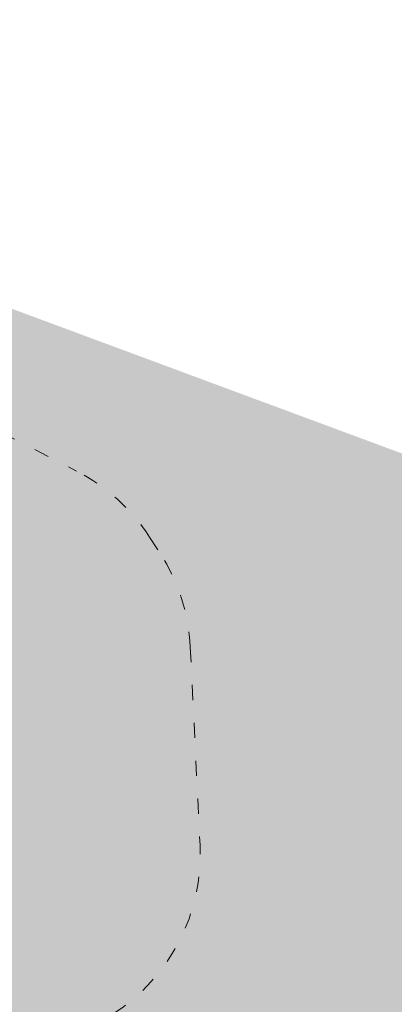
# Model space of a CAD drawing. Header units: millimetres. Extents: x 3129 to 3819, y 1527 to 1744.
# Tile 51 of 125: x 3180.77 to 3183.73, y 1669.78 to 1677.56. Entities that reach past the tile are written whole.
import ezdxf

# ---------------------------------------------------------------- set-up
doc = ezdxf.new("R2010")
doc.units = ezdxf.units.MM
doc.linetypes.add('ACAD_ISO03W100', pattern=[30, 12, -18])
doc.layers.get('0').update_dxf_attribs({"lineweight": 5})
doc.layers.add('1_poly', color=74, linetype='Continuous', lineweight=9)
doc.layers.add('1_strefa', color=7, linetype='ACAD_ISO03W100', lineweight=13)
picture_1 = doc.add_image_def('image1.jpg', size_in_pixel=(9921, 7015))

msp = doc.modelspace()

# ---------------------------------------------------------------- hatches: boundary and pattern name
at = {"layer": '1_poly'}
h = msp.add_hatch(dxfattribs=at)
h.set_pattern_fill('GRASS', color=256, scale=0.02)
h.paths.add_polyline_path([(3216.1681, 1662.1004), (3213.8849, 1655.9558), (3208.592, 1657.9226), (3205.6845, 1650.0982), (3192.2151, 1655.1032), (3194.4281, 1661.0585), (3184.8422, 1664.6205), (3182.6293, 1658.6652), (3177.1803, 1660.6899), (3175.7888, 1672.1583), (3177.4038, 1676.5047)])

# ---------------------------------------------------------------- linework, layer by layer
at = {"layer": '1_strefa', "color": 0, "ltscale": 0.01}
msp.add_lwpolyline([(3176.323, 1670.8309), (3176.2438, 1672.4009, -0.268355), (3176.9293, 1673.7373), (3178.3238, 1674.636, -0.267671), (3179.8206, 1674.71), (3181.2184, 1673.9935, -0.131916), (3181.795, 1673.4712), (3181.8793, 1673.3404, -0.131686), (3182.1166, 1672.6009), (3182.1932, 1671.0327, -0.267914), (3181.5075, 1669.6988), (3180.112, 1668.7994, -0.26806), (3178.6132, 1668.7264), (3177.2175, 1669.4444, -0.131547), (3176.6428, 1669.9657), (3176.5602, 1670.0939, -0.131267)], format="xyb", close=True, dxfattribs=at)

# ---------------------------------------------------------------- pictures from other files: only their frames are drawn
image = msp.add_image(picture_1, insert=(3128.6609, 1737.4987), size_in_units=(210.2364, 148.6552), rotation=-90, dxfattribs=dict(fade=43))
image.dxf.flags = 7

doc.saveas('drawing.dxf')
